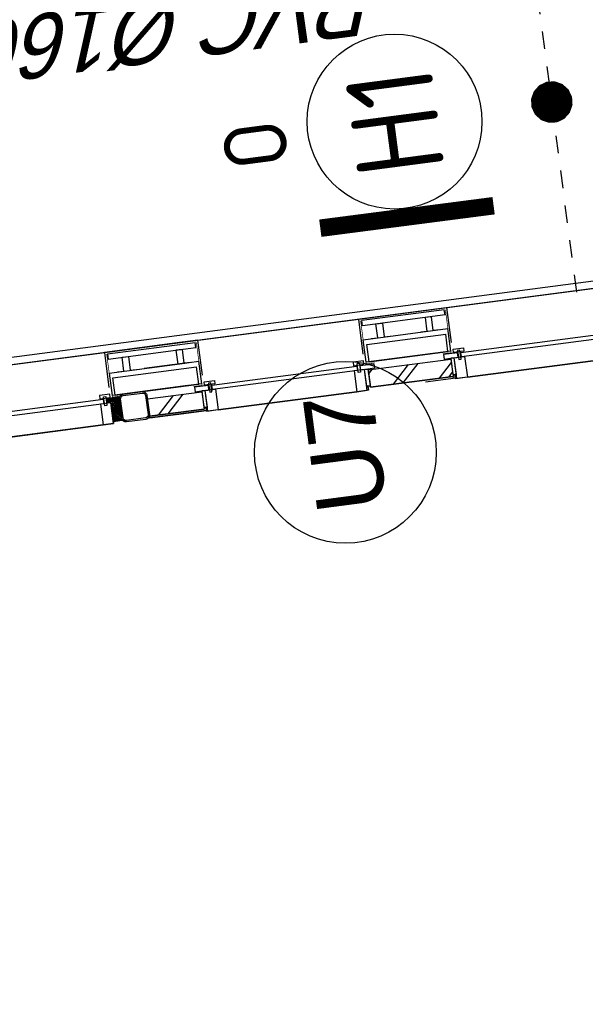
# Model space of a CAD drawing. Header units: metres. Extents: x 118052 to 118564, y 454784 to 455719.
# Tile 19 of 160: x 118260.52 to 118263.75, y 455191.96 to 455197.58. Entities that reach past the tile are written whole.
import ezdxf
from ezdxf.enums import TextEntityAlignment as Align

# ---------------------------------------------------------------- set-up
doc = ezdxf.new("R2010")
doc.units = ezdxf.units.M
doc.header["$LTSCALE"] = 0.5
doc.linetypes.add('Tauw_L_Center2', pattern=[6.4990000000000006, 4, -0.833, 0.833, -0.833])
for name, color, linetype in [('28HH2-D2_STAALPROFIEL', 6, 'Continuous'), ('_gebouwen', 7, 'Continuous'), ('_molgoot', 7, 'Continuous'), ('_tb13', 7, 'Continuous'), ('EL6312--', 6, 'Continuous'), ('EL_N_A_EB00----REVISIE~-_-----', 1, 'Continuous'), ('Koningsstal VIEUWPORT', 254, 'Continuous'), ('ZU_N_-_AL999---LR_pvc160_sdr34__18_^200~-_-----', 7, 'Continuous'), ('ZU_N_-_AL999---LU_pvc110_sdr34__20_^200~M_-----', 7, 'Continuous'), ('ZU_N_-_EL999---LU_pvc110_sdr34~H_-----', 2, 'Tauw_L_Center2'), ('ZU_N_-_ML999---LU_pvc110_sdr34__20_^200~M_-----', 7, 'Continuous'), ('ZU_N_D_EB00--F-METSELWERK~-_-----', 7, 'Continuous')]:
    doc.layers.add(name, color=color, linetype=linetype)
doc.styles.add('BURO-018', font='Isocp.shx', dxfattribs={"height": 360})
doc.styles.add('BURO-025', font='Isocp.shx', dxfattribs={"height": 500})
doc.styles.add('TAUW-ISOCP', font='tcb_isocp.shx')
doc.styles.add('tcb_isocp', font='tcb_isocp.shx')

# ---------------------------------------------------------------- blocks, each defined once
blk = doc.blocks.new('GZH404')
at = {"layer": '28HH2-D2_STAALPROFIEL'}
blk.add_lwpolyline([(0, 0), (40, 0), (40, 1, 0.4142135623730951), (37, 4), (10, 4, -0.4142135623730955), (4, 10, -1), (4, 10), (4, 37, 0.4142135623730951), (1, 40), (0, 40), (0, 0)], format="xyb", dxfattribs=at)
blk = doc.blocks.new('A$C06DD79C7')
at = {"layer": 'ZU_N_D_EB00--F-METSELWERK~-_-----'}
h = blk.add_hatch(dxfattribs=at)
h.set_pattern_fill('ANSI31', color=256, scale=50, angle=135, style=0)
h.set_pattern_definition([(90, (41716.536532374, -8199.843762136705), (6.249999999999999, 1.563024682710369e-15), [])])
h.paths.add_polyline_path([(16788.12733505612, -4275.016874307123), (16788.12733505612, -4338.044451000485), (16765.81163629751, -4338.044451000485), (16765.81163629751, -4275.016874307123)])
h = blk.add_hatch(dxfattribs=at)
h.set_pattern_fill('ANSI31', color=256, scale=100, angle=-2.544443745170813e-14, style=0)
h.set_pattern_definition([(225, (41716.536532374, -8199.843762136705), (-8.838834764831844, 8.83883476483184), [])])
h.paths.add_polyline_path([(16652.9999999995, -4294.999999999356), (16652.9999999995, -4344.999999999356), (16756.06679854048, -4344.999999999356), (16756.06679854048, -4294.999999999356)])
h = blk.add_hatch(dxfattribs=at)
h.set_pattern_fill('ANSI37', color=256, scale=20, angle=-2.544443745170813e-14, style=0)
h.set_pattern_definition([(225, (41716.536532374, -8194.843762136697), (-1.767766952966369, 1.767766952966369), []), (135, (41716.536532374, -8194.843762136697), (1.767766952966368, 1.767766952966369), [])])
h.paths.add_polyline_path([(16788.12733505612, -4338.044451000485), (16788.12733505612, -4344.414134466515), (16765.81055938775, -4344.414134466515), (16765.81055938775, -4338.044451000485)])
h = blk.add_hatch(dxfattribs=at)
h.set_pattern_fill('T,_O', color=256, scale=60, angle=89.99999999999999)
h.set_pattern_definition([(135, (16704.99999999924, -4661.975734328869), (-132.5825214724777, -132.5825214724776), [])])
h.paths.add_polyline_path([(16754.99999999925, -4504.999999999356), (16654.99999999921, -4504.999999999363), (16654.99999999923, -4818.951468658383), (16754.99999999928, -4818.951468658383)])
h = blk.add_hatch(dxfattribs=at)
h.set_pattern_fill('T,_O', color=256, scale=60, angle=89.99999999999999)
h.set_pattern_definition([(135, (16704.9999999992, -6017.500000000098), (-132.5825214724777, -132.5825214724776), [])])
h.paths.add_polyline_path([(16754.99999999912, -5778.548531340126), (16654.99999999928, -5778.548531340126), (16654.99999999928, -6256.451468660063), (16754.99999999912, -6256.451468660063)])
for p, q in [((17049.99999999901, -1332.757231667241), (17049.99999999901, -4297.242768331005)), ((16639.9999999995, -1394.999999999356), (16639.9999999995, -4234.999999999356)), ((16930.00824084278, -4307.242768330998), (16799.99999999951, -4307.242768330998)), ((16799.99999999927, -4743.593783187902), (16799.99999999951, -4307.242768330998)), ((16799.9999999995, -4324.038818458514), (16899.9999999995, -4324.038818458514)), ((16799.9999999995, -4324.038818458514), (16799.9999999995, -4807.779779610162)), ((16848.46967020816, -4297.242768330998), (17050.00824084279, -4297.242768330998)), ((16899.9999999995, -4324.038818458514), (16899.9999999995, -4807.779779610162)), ((16930.00824084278, -4307.242768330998), (16930.00640135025, -4743.593783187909)), ((17009.99999999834, -4311.493583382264), (17009.99999999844, -4818.393612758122)), ((17010.00824084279, -4313.424985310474), (17040.00824084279, -4313.424985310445)), ((17039.99999999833, -4311.493583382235), (17039.99999999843, -4818.393612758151)), ((17049.99999999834, -4743.593783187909), (17049.99999999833, -4295.311366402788)), ((17050.00824084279, -4297.242768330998), (17050.00824084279, -4743.593783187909)), ((16644.99999999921, -4504.049360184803), (16644.99999999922, -4743.593783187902)), ((16654.99999999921, -4504.04936018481), (16644.99999999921, -4504.04936018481)), ((16654.99999999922, -4743.593783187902), (16654.99999999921, -4504.04936018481)), ((16654.99999999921, -4504.999999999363), (16754.99999999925, -4504.999999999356)), ((16654.99999999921, -4504.999999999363), (16654.99999999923, -4818.951468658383)), ((16754.99999999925, -4504.999999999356), (16754.99999999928, -4818.951468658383)), ((16644.99999999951, -4743.593783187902), (16644.99999999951, -4505.980762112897)), ((16644.99999999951, -4743.593783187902), (16644.99999999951, -4505.980762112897)), ((16654.99999999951, -4505.980762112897), (16654.99999999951, -4743.593783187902)), ((16654.99999999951, -4505.980762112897), (16654.99999999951, -4743.593783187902)), ((16930.00824084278, -4743.593783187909), (16930.00824084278, -4509.999999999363)), ((16644.99999999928, -4657.348510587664), (16644.99999999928, -4832.272188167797)), ((16654.99999999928, -4832.272188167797), (16654.99999999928, -4657.348510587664)), ((16799.99999999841, -4824.575829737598), (16799.9999999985, -4657.348510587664)), ((16930.00070496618, -4657.348510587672), (16929.9999999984, -4824.575829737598)), ((16929.99999999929, -4703.285153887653), (16929.99999999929, -4668.098677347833)), ((17049.9999999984, -4834.575829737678), (17049.9999999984, -4657.348510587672)), ((17009.99999999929, -4703.285153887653), (16929.99999999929, -4703.285153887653)), ((17009.99999999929, -4740.001723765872), (17009.99999999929, -4703.285153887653)), ((16759.99999999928, -4781.00303926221), (16759.99999999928, -4781.00303926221)), ((16759.99999999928, -4781.00303926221), (16759.99999999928, -4818.951468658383)), ((16785.60735274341, -4781.00303926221), (16759.99999999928, -4781.00303926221)), ((16785.60735274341, -4860.911979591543), (16785.60735274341, -4781.00303926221)), ((16929.99999999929, -4777.348597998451), (16929.99999999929, -4740.001723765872)), ((16929.99999999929, -4740.001723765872), (17009.99999999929, -4740.001723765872)), ((17049.99999999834, -4743.593783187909), (17049.99999999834, -5762.924170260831)), ((16639.99999999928, -4898.749999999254), (16639.99999999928, -4838.749999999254)), ((16639.99999999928, -4838.749999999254), (16759.99999999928, -4838.749999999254)), ((16654.99999999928, -4832.272188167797), (16644.99999999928, -4832.272188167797)), ((16754.99999999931, -4818.951468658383), (16654.99999999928, -4818.951468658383)), ((16654.99999999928, -4832.272188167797), (16663.32496407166, -4832.272188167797)), ((16663.32496407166, -4832.272188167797), (16663.32496407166, -4818.865456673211)), ((16663.32496407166, -4818.951468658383), (16663.32496407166, -4838.749999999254)), ((16759.99999999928, -4818.951468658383), (16663.32496407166, -4818.951468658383)), ((16663.32496407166, -4838.749999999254), (16759.99999999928, -4838.749999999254)), ((16759.99999999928, -4818.951468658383), (16759.99999999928, -4818.951468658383)), ((16759.99999999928, -4818.951468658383), (16759.99999999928, -4860.911979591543)), ((16759.99999999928, -4838.749999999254), (16759.99999999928, -4818.951468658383)), ((16759.99999999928, -4838.749999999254), (16759.99999999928, -4898.749999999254)), ((16789.99999999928, -4898.749999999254), (16789.99999999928, -4838.749999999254)), ((16789.99999999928, -4838.749999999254), (16809.99999999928, -4838.749999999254)), ((16799.9999999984, -4807.779779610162), (16899.9999999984, -4807.779779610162)), ((16799.99999999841, -4824.575829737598), (16929.9999999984, -4824.575829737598)), ((16809.99999999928, -4838.749999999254), (16809.99999999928, -4898.749999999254)), ((16848.46967020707, -4834.575829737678), (17049.9999999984, -4834.575829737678)), ((17009.99999999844, -4818.393612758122), (17039.99999999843, -4818.393612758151)), ((16759.99999999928, -4898.749999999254), (16639.99999999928, -4898.749999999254)), ((16639.9999999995, -4898.749999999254), (16639.9999999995, -5698.749999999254)), ((16799.36408091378, -4863.512796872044), (16747.31813627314, -4863.512796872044)), ((16747.31813627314, -4863.512796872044), (16747.31813627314, -4876.517520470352)), ((16747.31813627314, -4876.517520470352), (16799.36408091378, -4876.517520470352)), ((16759.99999999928, -4860.911979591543), (16785.60735274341, -4860.911979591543)), ((16759.9999999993, -5717.163867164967), (16759.9999999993, -4880.336132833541)), ((16759.9999999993, -4880.336132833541), (16785.60735274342, -4880.336132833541)), ((16785.60735274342, -4880.336132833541), (16785.60735274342, -5717.163867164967)), ((16809.99999999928, -4898.749999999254), (16789.99999999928, -4898.749999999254)), ((16799.36408091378, -4876.517520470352), (16799.36408091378, -4863.512796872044)), ((16759.99999999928, -5698.749999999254), (16639.99999999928, -5698.749999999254)), ((16639.99999999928, -5698.749999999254), (16639.99999999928, -5758.749999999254)), ((16747.31813627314, -5733.987203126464), (16747.31813627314, -5720.982479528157)), ((16747.31813627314, -5720.982479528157), (16799.36408091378, -5720.982479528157)), ((16799.36408091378, -5733.987203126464), (16747.31813627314, -5733.987203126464)), ((16759.99999999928, -5758.749999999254), (16759.99999999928, -5698.749999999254)), ((16785.60735274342, -5717.163867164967), (16759.9999999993, -5717.163867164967)), ((16759.99999999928, -5778.548531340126), (16759.99999999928, -5736.588020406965)), ((16759.99999999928, -5736.588020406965), (16785.60735274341, -5736.588020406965)), ((16785.60735274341, -5736.588020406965), (16785.60735274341, -5816.496960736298)), ((16809.99999999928, -5698.749999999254), (16789.99999999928, -5698.749999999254)), ((16789.99999999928, -5698.749999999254), (16789.99999999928, -5758.749999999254)), ((16799.36408091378, -5720.982479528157), (16799.36408091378, -5733.987203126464)), ((16809.99999999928, -5758.749999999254), (16809.99999999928, -5698.749999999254)), ((16639.99999999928, -5758.749999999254), (16759.99999999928, -5758.749999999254)), ((16654.99999999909, -5765.227811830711), (16644.99999999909, -5765.227811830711)), ((16654.99999999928, -5765.227811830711), (16663.32496407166, -5765.227811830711)), ((16754.99999999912, -5778.548531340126), (16654.99999999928, -5778.548531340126)), ((16654.99999999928, -5778.548531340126), (16654.99999999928, -6256.451468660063)), ((16663.32496407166, -5778.548531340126), (16663.32496407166, -5758.749999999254)), ((16663.32496407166, -5758.749999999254), (16759.99999999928, -5758.749999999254)), ((16663.32496407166, -5765.227811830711), (16663.32496407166, -5778.634543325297)), ((16759.99999999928, -5778.548531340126), (16663.32496407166, -5778.548531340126)), ((16754.99999999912, -5778.548531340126), (16754.99999999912, -6256.451468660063)), ((16759.99999999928, -5758.749999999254), (16759.99999999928, -5778.548531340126)), ((16759.99999999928, -5816.496960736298), (16759.99999999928, -5778.548531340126)), ((16759.99999999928, -5778.548531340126), (16759.99999999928, -5778.548531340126)), ((16789.99999999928, -5758.749999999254), (16809.99999999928, -5758.749999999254)), ((16799.99999999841, -6262.075829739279), (16799.99999999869, -5772.924170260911)), ((16799.99999999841, -5772.924170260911), (16929.9999999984, -5772.924170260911)), ((16799.99999999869, -5772.924170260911), (16930.00206207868, -5772.924170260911)), ((16799.9999999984, -5789.720220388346), (16899.9999999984, -5789.720220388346)), ((16799.9999999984, -5789.720220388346), (16799.9999999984, -6245.279779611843)), ((16848.46967020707, -5762.924170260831), (17049.99999999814, -5762.924170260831)), ((16899.9999999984, -5789.720220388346), (16899.9999999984, -6245.279779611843)), ((16930.00206207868, -5772.924170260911), (16929.9999999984, -6262.075829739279)), ((17009.99999999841, -6255.893612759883), (17009.99999999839, -5779.106387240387)), ((17009.99999999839, -5779.106387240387), (17039.99999999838, -5779.106387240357)), ((17039.9999999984, -6255.893612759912), (17039.99999999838, -5779.106387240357)), ((17049.99999999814, -5762.924170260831), (17049.9999999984, -6272.075829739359)), ((16759.99999999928, -5816.496960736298), (16759.99999999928, -5816.496960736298)), ((16785.60735274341, -5816.496960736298), (16759.99999999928, -5816.496960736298)), ((16929.99999999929, -5820.151402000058), (16929.99999999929, -5857.498276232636)), ((16929.99999999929, -5857.498276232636), (17009.99999999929, -5857.498276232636)), ((17009.99999999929, -5857.498276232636), (17009.99999999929, -5894.214846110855)), ((17009.99999999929, -5894.214846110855), (16929.99999999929, -5894.214846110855)), ((16929.99999999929, -5894.214846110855), (16929.99999999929, -5929.401322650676)), ((16644.99999999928, -6094.848510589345), (16644.99999999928, -6269.772188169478)), ((16654.99999999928, -6269.772188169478), (16654.99999999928, -6094.848510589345)), ((16929.99999999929, -6140.785153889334), (16929.99999999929, -6105.598677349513)), ((17009.99999999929, -6140.785153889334), (16929.99999999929, -6140.785153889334)), ((16929.99999999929, -6214.848598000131), (16929.99999999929, -6177.501723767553)), ((16929.99999999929, -6177.501723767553), (17009.99999999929, -6177.501723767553)), ((17009.99999999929, -6177.501723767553), (17009.99999999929, -6140.785153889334)), ((16759.99999999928, -6218.503039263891), (16759.99999999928, -6218.503039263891)), ((16759.99999999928, -6218.503039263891), (16759.99999999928, -6256.451468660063)), ((16785.60735274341, -6218.503039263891), (16759.99999999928, -6218.503039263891)), ((16785.60735274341, -6298.411979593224), (16785.60735274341, -6218.503039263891)), ((16799.9999999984, -6245.279779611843), (16899.9999999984, -6245.279779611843)), ((16639.99999999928, -6336.250000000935), (16639.99999999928, -6276.250000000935)), ((16639.99999999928, -6276.250000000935), (16759.99999999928, -6276.250000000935)), ((16654.99999999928, -6269.772188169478), (16644.99999999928, -6269.772188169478)), ((16754.99999999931, -6256.451468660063), (16654.99999999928, -6256.451468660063)), ((16654.99999999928, -6269.772188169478), (16663.32496407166, -6269.772188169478)), ((16663.32496407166, -6269.772188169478), (16663.32496407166, -6256.365456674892)), ((16663.32496407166, -6256.451468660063), (16663.32496407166, -6276.250000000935)), ((16759.99999999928, -6256.451468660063), (16663.32496407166, -6256.451468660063)), ((16663.32496407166, -6276.250000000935), (16759.99999999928, -6276.250000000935)), ((16799.36408091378, -6301.012796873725), (16747.31813627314, -6301.012796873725)), ((16747.31813627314, -6301.012796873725), (16747.31813627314, -6314.017520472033)), ((16759.99999999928, -6256.451468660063), (16759.99999999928, -6256.451468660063)), ((16759.99999999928, -6256.451468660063), (16759.99999999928, -6298.411979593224)), ((16759.99999999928, -6276.250000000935), (16759.99999999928, -6256.451468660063)), ((16759.99999999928, -6276.250000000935), (16759.99999999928, -6336.250000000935)), ((16759.99999999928, -6298.411979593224), (16785.60735274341, -6298.411979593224)), ((16789.99999999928, -6336.250000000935), (16789.99999999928, -6276.250000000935)), ((16789.99999999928, -6276.250000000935), (16809.99999999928, -6276.250000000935)), ((16799.36408091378, -6314.017520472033), (16799.36408091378, -6301.012796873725)), ((16799.99999999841, -6262.075829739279), (16929.9999999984, -6262.075829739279)), ((16809.99999999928, -6276.250000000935), (16809.99999999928, -6336.250000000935)), ((16848.46967020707, -6272.075829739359), (17049.9999999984, -6272.075829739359)), ((17009.99999999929, -6255.893612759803), (17039.99999999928, -6255.893612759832)), ((17049.9999999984, -6272.075829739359), (17049.9999999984, -7200.424170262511)), ((16759.99999999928, -6336.250000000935), (16639.99999999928, -6336.250000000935)), ((16639.9999999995, -6336.250000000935), (16639.9999999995, -7136.250000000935)), ((16747.31813627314, -6314.017520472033), (16799.36408091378, -6314.017520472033)), ((16759.9999999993, -7154.663867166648), (16759.9999999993, -6317.836132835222)), ((16759.9999999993, -6317.836132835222), (16785.60735274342, -6317.836132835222)), ((16785.60735274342, -6317.836132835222), (16785.60735274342, -7154.663867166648)), ((16809.99999999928, -6336.250000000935), (16789.99999999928, -6336.250000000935))]:
    blk.add_line(p, q, dxfattribs=at)
at = {"layer": 'ZU_N_D_EB00--F-METSELWERK~-_-----', "flags": 128}
blk.add_lwpolyline([(16639.99999999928, -7136.250000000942), (16639.9999999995, -6336.250000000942), (16639.99999999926, -6269.772188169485), (16644.99999999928, -6269.772188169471), (16644.99999999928, -6256.451468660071), (16654.99999999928, -6256.451468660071), (16654.99999999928, -5778.548531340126), (16663.32496407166, -5778.548531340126), (16663.32496407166, -5765.227811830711), (16639.99999999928, -5765.227811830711), (16639.99999999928, -5698.749999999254), (16639.9999999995, -4898.749999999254), (16639.99999999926, -4832.272188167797), (16644.99999999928, -4832.272188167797), (16644.99999999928, -4657.348510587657), (16644.99999999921, -4494.99999999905, -0.1622776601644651), (16639.99999999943, -4479.999999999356), (16639.99999999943, -4369.999999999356, -0.2741065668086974), (16652.9999999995, -4348.068287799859), (16652.9999999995, -4294.999999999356), (16639.9999999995, -4294.999999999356), (16639.9999999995, -4234.999999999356), (16639.9999999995, -1394.999999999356)], format="xyb", dxfattribs=at)
at = {"layer": 'ZU_N_D_EB00--F-METSELWERK~-_-----'}
for points in [[(16785.60735274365, -2822.794674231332), (16785.60735274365, -4253.413867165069), (16759.99999999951, -4253.413867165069), (16759.99999999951, -2822.794674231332)], [(16759.9999999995, -4234.999999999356), (16639.9999999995, -4234.999999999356), (16639.9999999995, -4294.999999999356), (16759.9999999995, -4294.999999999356)], [(16799.364080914, -4270.237203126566), (16747.31813627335, -4270.237203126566), (16747.31813627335, -4257.232479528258), (16799.364080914, -4257.232479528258)], [(16788.12733505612, -4275.016874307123), (16788.12733505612, -4338.044451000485), (16765.81163629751, -4338.044451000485), (16765.81163629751, -4275.016874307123)], [(16809.9999999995, -4234.999999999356), (16789.9999999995, -4234.999999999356), (16789.9999999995, -4294.999999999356), (16809.9999999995, -4294.999999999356)], [(16652.9999999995, -4294.999999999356), (16652.9999999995, -4344.999999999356), (16756.06679854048, -4344.999999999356), (16756.06679854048, -4294.999999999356)], [(16788.12733505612, -4338.044451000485), (16788.12733505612, -4344.414134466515), (16765.81055938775, -4344.414134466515), (16765.81055938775, -4338.044451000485)]]:
    blk.add_lwpolyline(points, close=True, dxfattribs=at)
for points, const_width in [([(17040.00824084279, -4307.242768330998), (16790.75600005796, -4307.242768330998), (16790.75600005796, -4344.18373937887)], 4), ([(17039.99999999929, -4824.575829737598), (16790.75600005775, -4824.575829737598), (16790.75600005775, -4777.19442582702)], 3.999999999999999), ([(17039.99999999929, -5772.924170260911), (16790.75600005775, -5772.924170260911), (16790.75600005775, -5820.305574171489)], 3.999999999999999), ([(17039.99999999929, -6262.075829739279), (16790.75600005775, -6262.075829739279), (16790.75600005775, -6214.6944258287)], 3.999999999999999)]:
    blk.add_lwpolyline(points, dxfattribs=dict(at, const_width=const_width))
at = {"layer": 'ZU_N_D_EB00--F-METSELWERK~-_-----', "flags": 128}
for points in [[(16719.99999999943, -4344.999999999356), (16774.99999999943, -4344.999999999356, -0.414213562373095), (16799.99999999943, -4369.999999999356), (16799.99999999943, -4479.999999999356, -0.414213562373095), (16774.99999999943, -4504.999999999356), (16664.99999999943, -4504.999999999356, -0.414213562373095), (16639.99999999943, -4479.999999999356), (16639.99999999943, -4369.999999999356, -0.414213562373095), (16664.99999999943, -4344.999999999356)], [(16719.99999999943, -4352.999999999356), (16774.99999999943, -4352.999999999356, -0.414213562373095), (16791.99999999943, -4369.999999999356), (16791.99999999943, -4479.999999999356, -0.414213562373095), (16774.99999999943, -4496.999999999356), (16664.99999999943, -4496.999999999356, -0.414213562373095), (16647.99999999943, -4479.999999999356), (16647.99999999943, -4369.999999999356, -0.414213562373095), (16664.99999999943, -4352.999999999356)]]:
    blk.add_lwpolyline(points, format="xyb", close=True, dxfattribs=at)
at = {"layer": 'ZU_N_D_EB00--F-METSELWERK~-_-----'}
blk.add_lwpolyline([(16930.00824084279, -4354.470000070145), (16930.00824084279, -4391.816874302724), (17010.00824084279, -4391.816874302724), (17010.00824084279, -4428.533444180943), (16930.00824084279, -4428.533444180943), (16930.00824084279, -4463.719920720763)], dxfattribs=at)
at = {"layer": 'ZU_N_D_EB00--F-METSELWERK~-_-----', "xscale": -1}
blk.add_blockref('GZH404', (16765.16805267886, -4344.999999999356), dxfattribs=at)
blk = doc.blocks.new('E00172')
at = {"color": 0, "linetype": 'Continuous', "const_width": 0.5}
blk.add_lwpolyline([(-2.499999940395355, 0.75), (2.5, 0.75)], dxfattribs=at)
at = {"color": 0, "linetype": 'Continuous'}
blk.add_circle((0, 3.500000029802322), 2.5, dxfattribs=at)
at = {"color": 0, "linetype": 'Continuous', "style": 'BURO-018'}
for tag, p in [('E_GKAST', (5.960464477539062e-08, 11.5)), ('E_GROEP', (5.960464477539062e-08, 8.500000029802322)), ('E_SGROEP', (4.500000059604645, 8.500000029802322)), ('E_ARMCODE', (0, 3.500000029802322)), ('E_SLET', (4.500000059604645, 2.500000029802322))]:
    blk.add_attdef(tag, text='', height=1.8, dxfattribs=at).set_placement(p, align=Align.MIDDLE)
blk = doc.blocks.new('A$C051E189E')
at = {"layer": 'EL6312--'}
ref = blk.add_blockref('E00172', (-1777.269604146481, -65910.19796687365), dxfattribs=dict(at, xscale=199.9999999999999, yscale=199.9999999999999, zscale=199.9999999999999, rotation=269.9226929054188))
ref.add_attrib('E_ARMCODE', 'H1', dxfattribs={"layer": '0', "color": 2, "linetype": 'Continuous', "height": 500, "rotation": 2.219811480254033e-05, "style": 'BURO-025'}).set_placement((-1077.270235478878, -65911.14245098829), align=Align.MIDDLE)
ref.add_attrib('E_SLET', 'O', dxfattribs={"layer": '0', "color": 1, "linetype": 'Continuous', "height": 360, "rotation": 2.219811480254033e-05, "style": 'BURO-018'}).set_placement((-1105.012783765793, -65103.50509637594), align=Align.MIDDLE)
ref.add_attrib('E_GROEP', '.', dxfattribs={"layer": '0', "color": 1, "linetype": 'Continuous', "height": 360, "rotation": 2.219811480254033e-05, "style": 'BURO-018'}).set_placement((-77.27114564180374, -65912.49172592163), align=Align.MIDDLE)
ref.add_attrib('E_GKAST', 'L100', dxfattribs={"layer": '0', "color": 1, "linetype": 'Continuous', "height": 360, "rotation": 2.219811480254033e-05, "style": 'BURO-018'}).set_placement((269.1708600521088, -65470.53715389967), align=Align.MIDDLE)
ref.add_attrib('E_SGROEP', '.', dxfattribs={"layer": '0', "color": 1, "linetype": 'Continuous', "height": 360, "rotation": 2.219811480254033e-05, "style": 'BURO-018'}).set_placement((350.9756370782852, -66371.12733200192), align=Align.MIDDLE)
blk = doc.blocks.new('Leidingen')
at = {"layer": 'ZU_N_-_EL999---LU_pvc110_sdr34~H_-----'}
blk.add_line((-264410.5209956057, -6967.358456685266), (-262284.4050104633, -6967.54413294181), dxfattribs=at)
at = {"layer": 'ZU_N_-_ML999---LU_pvc110_sdr34__20_^200~M_-----', "flags": 128}
blk.add_lwpolyline([(-263313.2546230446, -6967.420156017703, 0, 0, 0), (-263218.6739479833, -7041.274715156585, 0, 91.82399999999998, 0), (-263225.8809955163, -7035.646997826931, 91.82399999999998, 169.728, 0), (-263246.3671697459, -7019.650100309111, 169.728, 221.712, 0), (-263277.0680566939, -6995.676910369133, 221.712, 240, 0), (-263313.2546230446, -6967.420156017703, 240, 221.712, 0), (-263349.4411892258, -6939.163401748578, 221.712, 169.728, 0), (-263380.1420764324, -6915.190211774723, 169.728, 91.82399999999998, 0), (-263400.6282506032, -6899.193314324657, 91.82399999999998, 0, 0), (-263407.8352979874, -6893.565596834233, 0, 0, 0), (-263313.2546230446, -6967.420156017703, 0, 0, 0), (-264736.4680495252, -5856.085306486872, 0, 0, 0)], format="xyseb", dxfattribs=at)
at = {"layer": 'ZU_N_-_ML999---LU_pvc110_sdr34__20_^200~M_-----'}
blk.add_circle((-265146.3176413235, -5536.048883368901), 520.0000000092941, dxfattribs=at)
at = {"layer": 'EL_N_A_EB00----REVISIE~-_-----'}
blk.add_blockref('A$C051E189E', (-262229.9305388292, 59850.06411849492), dxfattribs=at)
at = {"layer": 'ZU_N_-_AL999---LR_pvc160_sdr34__18_^200~-_-----', "style": 'tcb_isocp', "oblique": 20.00023775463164}
blk.add_text('PVC %%129160', height=360.0000008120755, rotation=89.9949968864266, dxfattribs=at).set_placement((-262433.1593519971, -6081.597725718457))
at = {"layer": 'ZU_N_-_AL999---LU_pvc110_sdr34__20_^200~M_-----', "style": 'TAUW-ISOCP'}
blk.add_text('U7', height=399.9999999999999, dxfattribs=at).set_placement((-265146.3176413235, -5536.048883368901), align=Align.MIDDLE)

msp = doc.modelspace()

# ---------------------------------------------------------------- hatches: boundary and pattern name
at = {"layer": '_gebouwen'}
h = msp.add_hatch(dxfattribs=at)
h.set_pattern_fill('T,_O', color=256, scale=0.05985236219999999, angle=187.4698759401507)
h.set_pattern_definition([(232.4698759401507, (118262.7555445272, 455195.5600168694), (0.1483278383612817, -0.1139399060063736), [])])
h.paths.add_polyline_path([(118262.5127196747, 455195.5784821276), (118262.5256881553, 455195.4795747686), (118262.99836932, 455195.5415516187), (118262.9854008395, 455195.6404589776)])
h = msp.add_hatch(dxfattribs=at)
h.set_pattern_fill('T,_O', color=256, scale=0.05985236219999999, angle=187.4698759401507)
h.set_pattern_definition([(232.4698759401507, (118261.4148312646, 455195.3842256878), (0.1483278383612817, -0.1139399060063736), [])])
h.paths.add_polyline_path([(118261.2530864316, 455195.4133219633), (118261.2660549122, 455195.3144146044), (118261.576576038, 455195.3551294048), (118261.5636075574, 455195.4540367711)])
h = msp.add_hatch(dxfattribs=at)
h.set_pattern_fill('ANSI31', color=256, scale=0.04987696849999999, angle=232.4698759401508, style=0)
h.set_pattern_definition([(187.4698759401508, (118261.6704216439, 455220.5812847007), (-0.0008105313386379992, 0.006181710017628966), [])])
h.paths.add_polyline_path([(118261.0213200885, 455195.4162619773), (118261.0836589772, 455195.4244357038), (118261.0865530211, 455195.4023638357), (118261.0242140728, 455195.3941901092)])
h = msp.add_hatch(dxfattribs=at)
h.set_pattern_fill('ANSI31', color=256, scale=0.09975393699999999, angle=97.46987594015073, style=0)
h.set_pattern_definition([(322.4698759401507, (118261.6704216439, 455220.5812847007), (-0.007595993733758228, -0.009888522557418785), [])])
h.paths.add_polyline_path([(118261.0586088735, 455195.2852026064), (118261.1080625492, 455195.2916868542), (118261.0946963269, 455195.3936275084), (118261.0452426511, 455195.3871432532)])
h = msp.add_hatch(dxfattribs=at)
h.set_pattern_fill('ANSI37', color=256, scale=0.0199507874, angle=97.46987594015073, style=0)
h.set_pattern_definition([(322.4698759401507, (118261.6654763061, 455220.5806362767), (-0.001519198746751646, -0.001977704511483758), []), (232.4698759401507, (118261.6654763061, 455220.5806362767), (-0.001977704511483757, 0.001519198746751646), [])])
h.paths.add_polyline_path([(118261.0836589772, 455195.4244357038), (118261.0899590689, 455195.4252617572), (118261.092853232, 455195.4031888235), (118261.0865531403, 455195.4023627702)])

# ---------------------------------------------------------------- linework, layer by layer
for p, q in [((118257.6195468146, 455195.2336936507), (118271.1801817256, 455197.0117323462)), ((118257.6195468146, 455195.2336936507), (118271.1801817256, 455197.0117323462)), ((118262.9625974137, 455195.9342619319), (118263.8808022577, 455196.0546547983)), ((118262.459008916, 455195.8682325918), (118262.9625974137, 455195.9342619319)), ((118262.9478888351, 455195.9222726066), (118262.4763111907, 455195.8604404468)), ((118262.9517794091, 455195.8926004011), (118262.4802017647, 455195.8307682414)), ((118262.9517794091, 455195.8926004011), (118262.9478888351, 455195.9222726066)), ((118262.9887328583, 455195.7349336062), (118262.9625974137, 455195.9342619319)), ((118261.4508161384, 455195.7360407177), (118262.459008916, 455195.8682325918)), ((118262.4851444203, 455195.6689042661), (118262.459008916, 455195.8682325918)), ((118262.4802017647, 455195.8307682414), (118262.4763111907, 455195.8604404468)), ((118262.557737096, 455195.8409344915), (118262.5940524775, 455195.8456960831)), ((118262.5681118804, 455195.7618086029), (118262.557737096, 455195.8409344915)), ((118262.5940524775, 455195.8456960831), (118262.604427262, 455195.7665701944)), ((118262.8742440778, 455195.8824341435), (118262.8379286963, 455195.8776725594)), ((118262.8379286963, 455195.8776725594), (118262.8483034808, 455195.7985466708)), ((118262.8846188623, 455195.8033082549), (118262.8742440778, 455195.8824341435)), ((118262.4844615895, 455195.7508426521), (118262.9682688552, 455195.8142762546)), ((118262.5049649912, 455195.7233465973), (118262.9555468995, 455195.7824258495)), ((118262.8483034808, 455195.7985466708), (118262.8135014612, 455195.7939835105)), ((118262.9215576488, 455195.8081515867), (118262.8846188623, 455195.8033082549)), ((118262.96851538, 455195.6835184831), (118262.9555468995, 455195.7824258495)), ((118262.9851279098, 455195.6856966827), (118262.9682688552, 455195.8142762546)), ((118263.0421454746, 455195.6786925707), (118263.8698296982, 455195.7872165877)), ((118261.4508161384, 455195.7360407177), (118261.0074318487, 455195.6779052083)), ((118261.0093411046, 455195.6781638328), (118261.4508151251, 455195.7360488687)), ((118261.0247341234, 455195.6701130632), (118261.5260955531, 455195.7358504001)), ((118261.5408041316, 455195.7478397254), (118261.3655132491, 455195.7248559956)), ((118261.529986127, 455195.7061781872), (118261.5260955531, 455195.7358504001)), ((118261.5669395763, 455195.5485113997), (118261.5408041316, 455195.7478397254)), ((118262.5013209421, 455195.6222610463), (118262.4844615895, 455195.7508426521)), ((118262.5013209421, 455195.6222610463), (118262.4844618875, 455195.7508406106)), ((118262.5179334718, 455195.6244392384), (118262.5049649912, 455195.7233465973)), ((118262.5311730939, 455195.7569652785), (118262.5681118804, 455195.7618086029)), ((118262.604427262, 455195.7665701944), (118262.6392292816, 455195.7711333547)), ((118263.873150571, 455195.7618890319), (118263.0454663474, 455195.6533650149)), ((118258.0772477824, 455195.293706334), (118261.0093421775, 455195.6781556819)), ((118261.0354776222, 455195.4788273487), (118261.0093411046, 455195.6781638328)), ((118261.0305338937, 455195.6406994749), (118261.0266433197, 455195.6703716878)), ((118261.0286246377, 455195.6404408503), (118261.529986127, 455195.7061781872)), ((118261.4524507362, 455195.696011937), (118261.4161353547, 455195.6912503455)), ((118261.4161353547, 455195.6912503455), (118261.4265101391, 455195.6121244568)), ((118261.4628255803, 455195.6168860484), (118261.4524507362, 455195.696011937)), ((118262.9851279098, 455195.6856966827), (118262.5013209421, 455195.6222610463)), ((118262.5179334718, 455195.6244392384), (118262.96851538, 455195.6835184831)), ((118263.0229335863, 455195.6761735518), (118262.9438977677, 455195.6658105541)), ((118262.9438977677, 455195.6658105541), (118262.9472186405, 455195.6404829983)), ((118262.997850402, 455195.6974255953), (118263.0571948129, 455195.7052066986)), ((118263.0004440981, 455195.677644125), (118262.997850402, 455195.6974255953)), ((118263.059788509, 455195.6854252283), (118263.0004440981, 455195.677644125)), ((118263.026254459, 455195.6508459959), (118263.0229335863, 455195.6761735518)), ((118263.03658454, 455195.6918037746), (118263.0237219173, 455195.6901172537)), ((118263.0237219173, 455195.6901172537), (118263.0304714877, 455195.6386399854)), ((118263.0433341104, 455195.6403264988), (118263.03658454, 455195.6918037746)), ((118263.0454663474, 455195.6533650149), (118263.0421454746, 455195.6786925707)), ((118263.0571948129, 455195.7052066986), (118263.059788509, 455195.6854252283)), ((118261.0347940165, 455195.5607718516), (118261.4663775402, 455195.617358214)), ((118261.4663773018, 455195.6173600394), (118261.2353358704, 455195.5870664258)), ((118261.3810753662, 455195.6061678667), (118261.5464755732, 455195.6278540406)), ((118261.4265101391, 455195.6121244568), (118261.3917081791, 455195.6075613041)), ((118261.4997643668, 455195.6217293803), (118261.4628255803, 455195.6168860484)), ((118261.5633346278, 455195.4992744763), (118261.5464755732, 455195.6278540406)), ((118262.4860048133, 455195.630313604), (118262.4266603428, 455195.6225325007)), ((118262.4266603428, 455195.6225325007), (118262.4292540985, 455195.6027510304)), ((118262.4292540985, 455195.6027510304), (118262.4885985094, 455195.6105321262)), ((118262.4500292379, 455195.6148960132), (118262.4628918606, 455195.6165825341)), ((118262.4567788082, 455195.5634187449), (118262.4500292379, 455195.6148960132)), ((118262.4628918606, 455195.6165825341), (118262.469641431, 455195.5651052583)), ((118262.4672483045, 455195.6033134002), (118262.5462841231, 455195.6136763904)), ((118262.4885985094, 455195.6105321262), (118262.4860048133, 455195.630313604)), ((118262.5127196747, 455195.5784821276), (118262.9854008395, 455195.6404589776)), ((118262.5462841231, 455195.6136763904), (118262.5496050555, 455195.5883488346)), ((118262.9472186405, 455195.6404829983), (118262.9847524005, 455195.6454043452)), ((118262.9472186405, 455195.6404829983), (118262.9472186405, 455195.6404829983)), ((118262.9847524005, 455195.6454043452), (118263.026254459, 455195.6508459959)), ((118263.0043346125, 455195.6479719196), (118262.9847524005, 455195.6454043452)), ((118262.9847524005, 455195.6454043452), (118262.9847524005, 455195.6454043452)), ((118262.9847524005, 455195.6454043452), (118262.9972897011, 455195.5497856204)), ((118262.9854008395, 455195.6404589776), (118262.99836932, 455195.5415516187)), ((118263.0043346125, 455195.6479719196), (118263.0636790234, 455195.6557530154)), ((118263.0198968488, 455195.5292830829), (118263.0043346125, 455195.6479719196)), ((118263.0168719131, 455195.5523531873), (118263.0043346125, 455195.6479719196)), ((118263.0304714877, 455195.6386399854), (118263.0433341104, 455195.6403264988)), ((118263.0636790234, 455195.6557530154), (118263.0792412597, 455195.5370641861)), ((118263.0792412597, 455195.5370641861), (118263.8705001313, 455195.6408121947)), ((118261.0347940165, 455195.5607718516), (118261.0516541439, 455195.4321841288)), ((118261.0552981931, 455195.5332696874), (118261.5337536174, 455195.5960036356)), ((118261.546722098, 455195.4970962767), (118261.5337536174, 455195.5960036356)), ((118261.6203521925, 455195.4922703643), (118262.4480364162, 455195.6007943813)), ((118262.451357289, 455195.5754668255), (118261.6236730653, 455195.4669428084)), ((118262.4924890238, 455195.5808599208), (118262.4331446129, 455195.5730788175)), ((118262.4331446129, 455195.5730788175), (118262.4487068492, 455195.4543899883)), ((118262.4480364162, 455195.6007943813), (118262.451357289, 455195.5754668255)), ((118262.469641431, 455195.5651052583), (118262.4567788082, 455195.5634187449)), ((118262.4705692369, 455195.5779858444), (118262.4672483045, 455195.6033134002)), ((118262.5120712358, 455195.5834274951), (118262.4705692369, 455195.5779858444)), ((118262.4924890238, 455195.5808599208), (118262.5120712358, 455195.5834274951)), ((118262.5080512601, 455195.4621710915), (118262.4924890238, 455195.5808599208)), ((118262.5050263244, 455195.4852411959), (118262.4924890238, 455195.5808599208)), ((118262.5496050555, 455195.5883488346), (118262.5120712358, 455195.5834274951)), ((118262.5120712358, 455195.5834274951), (118262.5120712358, 455195.5834274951)), ((118262.5120712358, 455195.5834274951), (118262.5246085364, 455195.4878087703)), ((118262.5127196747, 455195.5784821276), (118262.5256881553, 455195.4795747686)), ((118262.5496050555, 455195.5883488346), (118262.5496050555, 455195.5883488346)), ((118263.0104648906, 455195.551513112), (118262.9972046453, 455195.5497744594)), ((118262.9972897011, 455195.5497856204), (118263.0168719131, 455195.5523531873)), ((118263.0115445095, 455195.5432791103), (118263.0104648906, 455195.551513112)), ((118261.0682666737, 455195.4343623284), (118261.0552981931, 455195.5332696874)), ((118261.0682666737, 455195.4343623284), (118261.546722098, 455195.4970962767)), ((118261.5633346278, 455195.4992744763), (118261.3979344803, 455195.4775875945)), ((118261.5760570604, 455195.5110033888), (118261.6354014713, 455195.5187844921)), ((118261.5786507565, 455195.4912219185), (118261.5760570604, 455195.5110033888)), ((118261.6379951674, 455195.4990030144), (118261.5786507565, 455195.4912219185)), ((118261.614791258, 455195.5053815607), (118261.6019286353, 455195.5036950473)), ((118261.6019286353, 455195.5036950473), (118261.6086782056, 455195.4522177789)), ((118261.6215408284, 455195.4539042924), (118261.614791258, 455195.5053815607)), ((118261.6354014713, 455195.5187844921), (118261.6379951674, 455195.4990030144)), ((118262.5256881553, 455195.4795747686), (118262.99836932, 455195.5415516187)), ((118263.0115445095, 455195.5432791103), (118262.8385321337, 455195.5205941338)), ((118262.839828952, 455195.5107033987), (118263.0128413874, 455195.5333883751)), ((118263.0115445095, 455195.5432791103), (118263.0128413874, 455195.5333883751)), ((118263.0792412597, 455195.5370641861), (118263.0198968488, 455195.5292830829)), ((118261.4832374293, 455195.4887723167), (118261.0516541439, 455195.4321841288)), ((118261.2530864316, 455195.4133219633), (118261.5636075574, 455195.4540367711)), ((118261.6011402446, 455195.4897513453), (118261.522104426, 455195.4793883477)), ((118261.522104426, 455195.4793883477), (118261.5254252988, 455195.4540607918)), ((118261.5254252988, 455195.4540607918), (118261.5629591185, 455195.4589821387)), ((118261.5254252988, 455195.4540607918), (118261.5254252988, 455195.4540607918)), ((118261.5629591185, 455195.4589821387), (118261.604461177, 455195.464423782)), ((118261.5825413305, 455195.4615497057), (118261.5629591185, 455195.4589821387)), ((118261.5629591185, 455195.4589821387), (118261.5629591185, 455195.4589821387)), ((118261.5629591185, 455195.4589821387), (118261.5754964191, 455195.3633634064)), ((118261.5636075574, 455195.4540367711), (118261.576576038, 455195.3551294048)), ((118261.5825413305, 455195.4615497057), (118261.6418857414, 455195.4693308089)), ((118261.5981035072, 455195.3428608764), (118261.5825413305, 455195.4615497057)), ((118261.5950786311, 455195.3659309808), (118261.5825413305, 455195.4615497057)), ((118261.604461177, 455195.464423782), (118261.6011402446, 455195.4897513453)), ((118261.6086782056, 455195.4522177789), (118261.6215408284, 455195.4539042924)), ((118261.6236730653, 455195.4669428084), (118261.6203521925, 455195.4922703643)), ((118261.6418857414, 455195.4693308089), (118261.6574479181, 455195.3506419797)), ((118261.6574479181, 455195.3506419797), (118262.4487068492, 455195.4543899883)), ((118262.4487068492, 455195.4543899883), (118262.5080512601, 455195.4621710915)), ((118262.5246085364, 455195.4878087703), (118262.5050263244, 455195.4852411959)), ((118262.5114333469, 455195.4860812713), (118262.5246935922, 455195.4878199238)), ((118262.5125130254, 455195.4778472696), (118262.5114333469, 455195.4860812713)), ((118262.5125130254, 455195.4778472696), (118262.5138098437, 455195.4679565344)), ((118261.2660549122, 455195.3144146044), (118261.2530864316, 455195.4133219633)), ((118261.502041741, 455195.3453566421), (118261.2651147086, 455195.3142913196)), ((118261.2660549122, 455195.3144146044), (118261.576576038, 455195.3551294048)), ((118261.2664115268, 455195.3044005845), (118261.5033386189, 455195.3354659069)), ((118261.2670249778, 455195.3145417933), (118261.502041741, 455195.3453566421)), ((118261.2670249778, 455195.3145417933), (118261.502041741, 455195.3453566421)), ((118261.5033386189, 455195.3354659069), (118261.2683218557, 455195.3046510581)), ((118261.5033386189, 455195.3354659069), (118261.2683218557, 455195.3046510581)), ((118261.5897512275, 455195.3568569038), (118261.4167388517, 455195.3341719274)), ((118261.4180356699, 455195.3242811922), (118261.5910480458, 455195.3469661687)), ((118261.5886716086, 455195.3650909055), (118261.5754113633, 455195.3633522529)), ((118261.5754964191, 455195.3633634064), (118261.5950786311, 455195.3659309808)), ((118261.5897512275, 455195.3568569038), (118261.5886716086, 455195.3650909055)), ((118261.5897512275, 455195.3568569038), (118261.5910480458, 455195.3469661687)), ((118261.6574479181, 455195.3506419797), (118261.5981035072, 455195.3428608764)), ((118261.2651147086, 455195.3142913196), (118261.2664115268, 455195.3044005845)), ((118258.1919812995, 455194.8962581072), (118261.0009503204, 455195.2645635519))]:
    msp.add_line(p, q, dxfattribs=at)
for points in [[(118259.6948716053, 455179.2299018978), (118257.5913921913, 455195.272587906), (118274.3281375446, 455197.4670707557), (118274.1864321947, 455198.5478203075), (118283.2260594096, 455199.7330750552), (118285.401415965, 455183.1652769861), (118279.1846272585, 455182.3501462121), (118279.384674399, 455180.8244391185), (118269.0334354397, 455179.4659644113), (118268.9047305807, 455180.4475626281), (118259.6948716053, 455179.2299018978)], [(118274.3151092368, 455197.4227766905), (118257.6195468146, 455195.2336936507), (118259.7178503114, 455179.230482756)], [(118261.0815052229, 455195.566896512), (118261.118444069, 455195.5717398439), (118261.108069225, 455195.6508657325), (118261.1443846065, 455195.6556273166), (118261.1547594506, 455195.5765014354), (118261.1895614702, 455195.5810645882)]]:
    msp.add_lwpolyline(points, dxfattribs=at)
at = {"layer": '_gebouwen', "const_width": 0.003990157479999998}
msp.add_lwpolyline([(118261.020528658, 455195.6695699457), (118261.0528529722, 455195.423041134), (118261.0893903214, 455195.42783182)], dxfattribs=at)
at = {"layer": '_gebouwen'}
for points in [[(118260.9789038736, 455195.4327060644), (118260.9814975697, 455195.4129245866), (118261.0408419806, 455195.4207056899), (118261.0382482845, 455195.4404871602)], [(118259.5852922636, 455195.2254380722), (118261.0002798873, 455195.4109679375), (118261.0036008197, 455195.3856403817), (118259.5886131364, 455195.2001105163)], [(118260.9853881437, 455195.3832523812), (118261.0009503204, 455195.2645635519), (118261.0602947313, 455195.2723446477), (118261.0447325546, 455195.3910334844)], [(118261.0151353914, 455195.4267560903), (118261.0218849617, 455195.375278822), (118261.009022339, 455195.3735923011), (118261.0022727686, 455195.4250695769)], [(118261.0213200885, 455195.4162619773), (118261.0836589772, 455195.4244357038), (118261.0865530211, 455195.4023638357), (118261.0242140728, 455195.3941901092)], [(118261.0586088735, 455195.2852026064), (118261.1080625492, 455195.2916868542), (118261.0946963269, 455195.3936275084), (118261.0452426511, 455195.3871432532)], [(118261.0836589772, 455195.4244357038), (118261.0899590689, 455195.4252617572), (118261.092853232, 455195.4031888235), (118261.0865531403, 455195.4023627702)]]:
    msp.add_lwpolyline(points, close=True, dxfattribs=at)
msp.add_lwpolyline([(118261.0935160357, 455195.4026293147), (118261.0987034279, 455195.3630663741), (118261.0977143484, 455195.3629366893, -0.4142135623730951), (118261.0943580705, 455195.365514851), (118261.0908565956, 455195.3922198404, 0.4142135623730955), (118261.0841440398, 455195.3973761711, 1), (118261.0841440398, 455195.3973761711), (118261.0574390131, 455195.3938746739, -0.4142135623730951), (118261.0540827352, 455195.396452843), (118261.0539530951, 455195.3974419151), (118261.0935160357, 455195.4026293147)], format="xyb", dxfattribs=at)
at = {"layer": '_molgoot'}
msp.add_lwpolyline([(118245.5227383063, 455234.5880861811), (118248.0496118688, 455215.1220599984), (118251.2814921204, 455190.1629847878), (118252.987666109, 455177.3410420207, -0.4138194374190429), (118246.552482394, 455168.9186310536), (118231.8032551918, 455166.9357948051, -0.2037156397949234), (118226.2446571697, 455168.790060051), (118222.6366525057, 455168.3169869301), (118221.9613711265, 455173.4671809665), (118217.6869617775, 455172.886067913), (118216.4110321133, 455171.669084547), (118213.8899606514, 455169.3932578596), (118214.8311837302, 455161.8896223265), (118285.3934837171, 455171.1414995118), (118284.9280067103, 455174.6027260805), (118267.4102079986, 455172.3058347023), (118263.9329451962, 455171.8383632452, -0.4158503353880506), (118257.7114081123, 455176.6129236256), (118257.7114081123, 455176.6129236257), (118255.4027097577, 455194.2605006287, -0.4298859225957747), (118263.9413493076, 455204.8486265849), (118263.9413493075, 455204.8486265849), (118290.9896435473, 455208.3951355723), (118291.0929473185, 455207.6229182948)], format="xyb", dxfattribs=at)
at = {"layer": '_tb13'}
for points in [[(118264.1061317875, 455203.6128162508), (118263.9933512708, 455204.4520212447, 0.4305703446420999), (118255.7991552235, 455194.3137077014), (118258.1081396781, 455176.6639536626), (118258.1081396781, 455176.6639536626, 0.4158503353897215), (118263.8796499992, 455172.2347968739), (118267.3569128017, 455172.702268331)], [(118263.9772900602, 455203.5955012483), (118263.881, 455204.312, 0.4264570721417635), (118255.9279999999, 455194.331), (118258.237077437, 455176.6805384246), (118258.237077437, 455176.6805384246, 0.4158503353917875), (118263.8623290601, 455172.3636378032), (118267.3395918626, 455172.8311092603)]]:
    msp.add_lwpolyline(points, format="xyb", dxfattribs=at)

# ---------------------------------------------------------------- block references
at = {"layer": '_gebouwen', "xscale": 0.0009975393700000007, "yscale": 0.0009975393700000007, "zscale": 0.0009975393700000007, "rotation": 97.46987594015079}
msp.add_blockref('A$C06DD79C7', (118258.9701822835, 455178.2571627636), dxfattribs=at)
at = {"layer": 'Koningsstal VIEUWPORT', "color": 6, "xscale": 0.0009975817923, "yscale": 0.0009975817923, "zscale": 0.0009975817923, "rotation": 97.46987594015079}
msp.add_blockref('Leidingen', (118222.5204054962, 455456.6506997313), dxfattribs=at)

doc.saveas('drawing.dxf')
